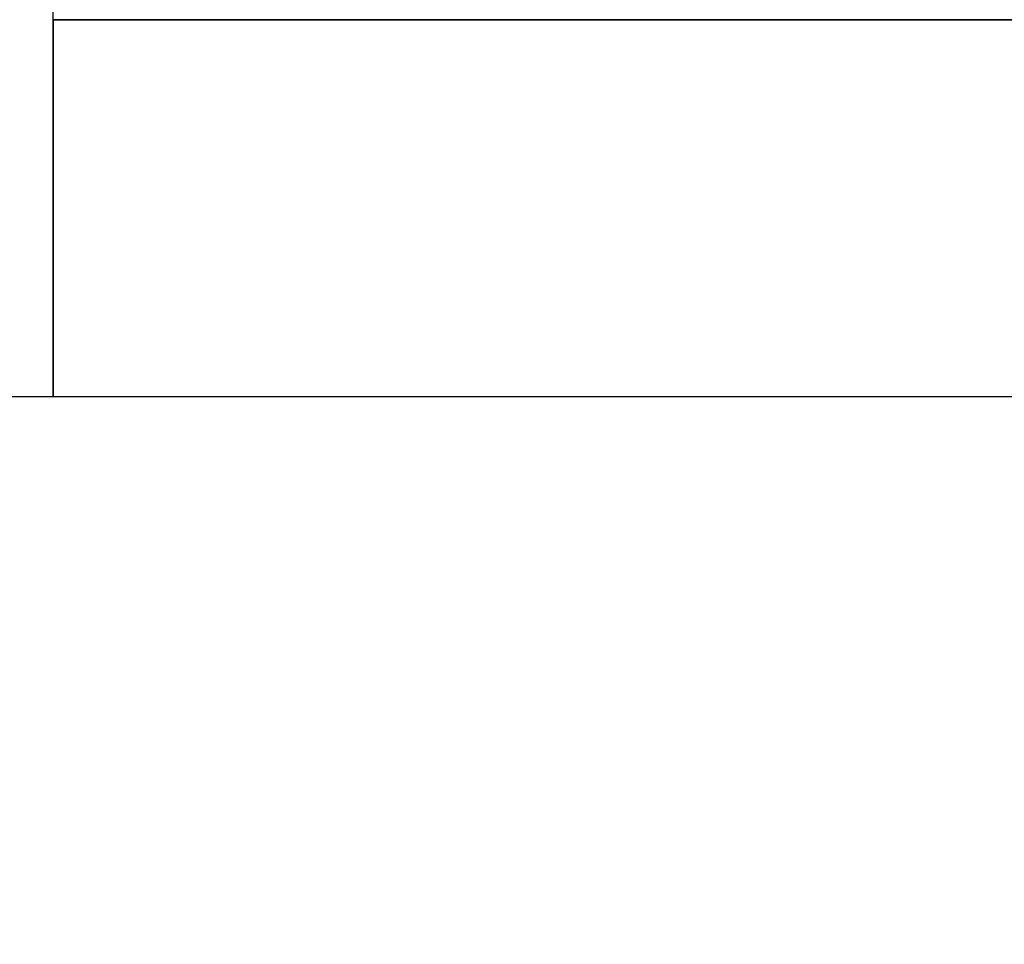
# Model space of a CAD drawing. Header units: millimetres. Extents: x -429 to 420, y -314 to 480.
# Tile 126 of 143: x 237.75 to 245.59, y 152.21 to 159.57. Entities that reach past the tile are written whole.
import ezdxf

# ---------------------------------------------------------------- set-up
doc = ezdxf.new("R2010")
doc.units = ezdxf.units.MM
doc.header["$MEASUREMENT"] = 0
doc.layers.add('Layer 1', color=7, linetype='Continuous')

msp = doc.modelspace()

# ---------------------------------------------------------------- linework, layer by layer
at = {"layer": 'Layer 1', "color": 114}
msp.add_lwpolyline([(238.0129, 156.5661), (253.0129, 156.5661), (253.0129, 159.5661), (238.0129, 159.5661), (238.0129, 156.5661)], close=True, dxfattribs=at)
at = {"layer": 'Layer 1', "color": 7, "lineweight": 25}
for points in [[(265.0128, 201.5661), (265.0128, 201.5661), (253.0129, 201.5661), (253.0129, 201.5661), (253.0129, 201.5661), (253.0129, 201.5661), (253.0129, 204.5662), (253.0129, 204.5662), (253.0129, 204.5662), (253.0129, 204.5662), (238.0129, 204.5662), (238.0129, 204.5662), (238.0129, 204.5662), (238.0129, 204.5662), (238.0129, 201.5661), (238.0129, 201.5661), (238.0129, 201.5661), (238.0129, 201.5661), (226.013, 201.5661), (226.013, 201.5661), (226.013, 201.5661), (226.013, 201.5661), (226.013, 189.5662), (226.013, 189.5662), (226.013, 189.5662), (226.013, 189.5662), (223.0129, 189.5662), (223.0129, 189.5662), (223.0129, 189.5662), (223.0129, 189.5662), (223.0129, 174.5662), (223.0129, 174.5662), (223.0129, 174.5662), (223.0129, 174.5662), (226.013, 174.5662), (226.013, 174.5662), (226.013, 174.5662), (226.013, 174.5662), (226.013, 162.5663), (226.013, 162.5663), (226.013, 162.5663), (226.013, 162.5663), (238.0129, 162.5663), (238.0129, 162.5663), (238.0129, 162.5663), (238.0129, 162.5663), (238.0129, 159.5661), (238.0129, 159.5661), (238.0129, 159.5661), (238.0129, 159.5661), (253.0129, 159.5661), (253.0129, 159.5661), (253.0129, 159.5661), (253.0129, 159.5661), (253.0129, 162.5663), (253.0129, 162.5663), (253.0129, 162.5663), (253.0129, 162.5663), (265.0128, 162.5663), (265.0128, 162.5663), (265.0128, 162.5663), (265.0128, 162.5663), (265.0128, 174.5662), (265.0128, 174.5662), (265.0128, 174.5662), (265.0128, 174.5662), (268.013, 174.5662), (268.013, 174.5662), (268.013, 174.5662), (268.013, 174.5662), (268.013, 189.5662), (268.013, 189.5662), (268.013, 189.5662), (268.013, 189.5662), (265.0128, 189.5662), (265.0128, 189.5662), (265.0128, 189.5662), (265.0128, 189.5662), (265.0128, 201.5661), (265.0128, 201.5661)], [(265.0128, 156.5663), (265.0128, 156.5663), (253.0129, 156.5663), (253.0129, 156.5663), (253.0129, 156.5663), (253.0129, 156.5663), (253.0129, 159.5661), (253.0129, 159.5661), (253.0129, 159.5661), (253.0129, 159.5661), (238.0129, 159.5661), (238.0129, 159.5661), (238.0129, 159.5661), (238.0129, 159.5661), (238.0129, 156.5663), (238.0129, 156.5663), (238.0129, 156.5663), (238.0129, 156.5663), (226.013, 156.5663), (226.013, 156.5663), (226.013, 156.5663), (226.013, 156.5663), (226.013, 144.5661), (226.013, 144.5661), (226.013, 144.5661), (226.013, 144.5661), (223.0129, 144.5661), (223.0129, 144.5661), (223.0129, 144.5661), (223.0129, 144.5661), (223.0129, 129.5661), (223.0129, 129.5661), (223.0129, 129.5661), (223.0129, 129.5661), (226.013, 129.5661), (226.013, 129.5661), (226.013, 129.5661), (226.013, 129.5661), (226.013, 117.5662), (226.013, 117.5662), (226.013, 117.5662), (226.013, 117.5662), (238.0129, 117.5662), (238.0129, 117.5662), (238.0129, 117.5662), (238.0129, 117.5662), (238.0129, 114.5663), (238.0129, 114.5663), (238.0129, 114.5663), (238.0129, 114.5663), (253.0129, 114.5663), (253.0129, 114.5663), (253.0129, 114.5663), (253.0129, 114.5663), (253.0129, 117.5662), (253.0129, 117.5662), (253.0129, 117.5662), (253.0129, 117.5662), (265.0128, 117.5662), (265.0128, 117.5662), (265.0128, 117.5662), (265.0128, 117.5662), (265.0128, 129.5661), (265.0128, 129.5661), (265.0128, 129.5661), (265.0128, 129.5661), (268.013, 129.5661), (268.013, 129.5661), (268.013, 129.5661), (268.013, 129.5661), (268.013, 144.5661), (268.013, 144.5661), (268.013, 144.5661), (268.013, 144.5661), (265.0128, 144.5661), (265.0128, 144.5661), (265.0128, 144.5661), (265.0128, 144.5661), (265.0128, 156.5663), (265.0128, 156.5663)]]:
    msp.add_open_spline(points, degree=3, knots=[0, 0, 0, 0, 0.047619, 0.047619, 0.047619, 0.047619, 0.095238, 0.095238, 0.095238, 0.095238, 0.142857, 0.142857, 0.142857, 0.142857, 0.190476, 0.190476, 0.190476, 0.190476, 0.238095, 0.238095, 0.238095, 0.238095, 0.285714, 0.285714, 0.285714, 0.285714, 0.333333, 0.333333, 0.333333, 0.333333, 0.380952, 0.380952, 0.380952, 0.380952, 0.428571, 0.428571, 0.428571, 0.428571, 0.47619, 0.47619, 0.47619, 0.47619, 0.52381, 0.52381, 0.52381, 0.52381, 0.571429, 0.571429, 0.571429, 0.571429, 0.619048, 0.619048, 0.619048, 0.619048, 0.666667, 0.666667, 0.666667, 0.666667, 0.714286, 0.714286, 0.714286, 0.714286, 0.761905, 0.761905, 0.761905, 0.761905, 0.809524, 0.809524, 0.809524, 0.809524, 0.857143, 0.857143, 0.857143, 0.857143, 0.904762, 0.904762, 0.904762, 0.904762, 1, 1, 1, 1], dxfattribs=at)

doc.saveas('drawing.dxf')
